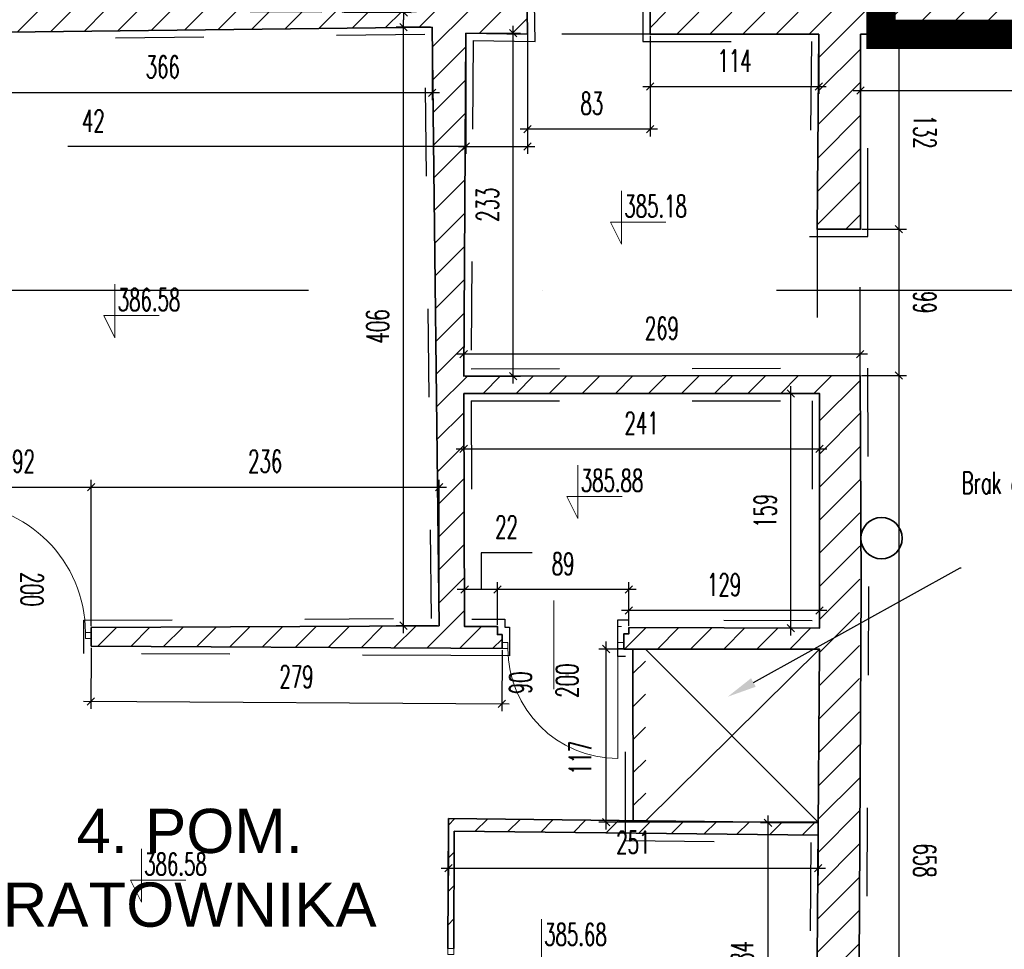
# Model space of a CAD drawing. Header units: millimetres. Extents: x 19887 to 192597, y -14203 to 39042.
# Tile 253 of 256: x 81671 to 82339, y -8458 to -7827. Entities that reach past the tile are written whole.
import ezdxf
from ezdxf import colors
from ezdxf.entities.mleader import LeaderData, LeaderLine
from ezdxf.math import Vec2, Vec3

# ---------------------------------------------------------------- set-up
doc = ezdxf.new("R2010")
doc.units = ezdxf.units.MM
for name, pattern in [('ACAD_ISO03W100', [30, 12, -18]), ('DASHED2', [9.525, 6.35, -3.175]), ('KRESKAKROPKA', [25.4, 12.7, -6.35, 0, -6.35])]:
    doc.linetypes.add(name, pattern=pattern)
doc.layers.get('Defpoints').update_dxf_attribs({"color": 4})
for name, color, linetype in [('A_DBA-RAMKI', 6, 'Continuous'), ('Basen_rzut_poziom_1_widok', 252, 'Continuous'), ('Opis', 252, 'Continuous'), ('Osie przekroj', 252, 'Continuous'), ('Sufit podwieszany', 252, 'Continuous'), ('Wymiarowanie', 3, 'Continuous'), ('Wypełnienie', 252, 'Continuous')]:
    doc.layers.add(name, color=color, linetype=linetype)
for name, color, linetype, lineweight in [('Basen_rzut_poziom_1_obrys', 252, 'Continuous', 35), ('Drzwi', 2, 'Continuous', 5), ('koty wysokościowe', 252, 'Continuous', 0), ('Schody', 252, 'Continuous', 5)]:
    doc.layers.add(name, color=color, linetype=linetype, lineweight=lineweight)
doc.styles.add('ARIAL', font='arial.ttf')
doc.styles.add('ROMANS', font='romans.shx', dxfattribs={"width": 0.6})
doc.styles.get("Standard").update_dxf_attribs({"font": 'arial.ttf'})
doc.dimstyles.new('000001FB70622F18', dxfattribs={"dimtxt": 20, "dimasz": 5, "dimexe": 5, "dimexo": 1, "dimgap": 20, "dimtad": 1, "dimtoh": 1, "dimdec": 0, "dimtxsty": 'Standard', "dimblk": 'OBLIQUE', "dimcen": 0, "dimdle": 5, "dimclrd": 252, "dimclre": 252, "dimclrt": 252, "dimadec": 0, "dimazin": 0, "dimtfac": 1, "dimtdec": 0, "dimtmove": 0, "dimatfit": 3, "dimldrblk": 'OBLIQUE', "dimfxl": 150, "dimfxlon": 1, "dimlwd": 25, "dimlwe": 25, "dimarcsym": 1})
pattern_1 = [(45, (3252.028, -2175.285), (-11.22532, 11.22532), [])]

# ---------------------------------------------------------------- blocks, each defined once
blk = doc.blocks.new('_Oblique')
at = {"color": 0, "linetype": 'ByBlock', "lineweight": -2}
blk.add_line((-0.5, -0.5), (0.5, 0.5), dxfattribs=at)
blk = doc.blocks.new('*D633')
at = {"layer": 'Defpoints', "color": 0}
for p in [(3756.04, -3077.15), (4422.19, -3077.15), (4422.19, -3115.23)]:
    blk.add_point(p, dxfattribs=at)
at = {"layer": 'Wymiarowanie', "color": 252, "linetype": 'Continuous', "lineweight": 25}
for p, q in [((3756.04, -3078.15), (3756.04, -3120.23)), ((4422.19, -3078.15), (4422.19, -3120.23)), ((3751.04, -3115.23), (4427.19, -3115.23))]:
    blk.add_line(p, q, dxfattribs=at)
at = {"layer": 'Wymiarowanie', "color": 252, "linetype": 'ByBlock', "lineweight": 25, "xscale": 5, "yscale": 5, "zscale": 5, "rotation": 180}
blk.add_blockref('_Oblique', (3756.04, -3115.23), dxfattribs=at)
at = {"layer": 'Wymiarowanie', "color": 252, "linetype": 'ByBlock', "lineweight": 25, "xscale": 5, "yscale": 5, "zscale": 5}
blk.add_blockref('_Oblique', (4422.19, -3115.23), dxfattribs=at)
at = {"layer": 'Wymiarowanie', "color": 252, "insert": (4089.12, -3097.73), "char_height": 15, "attachment_point": 5, "style": 'ROMANS'}
blk.add_mtext('666', dxfattribs=at)
blk = doc.blocks.new('*D602')
at = {"layer": 'Defpoints', "color": 0}
for p in [(3488.31, -3076.48), (3530.1, -3075.75), (3530.1, -3153.41)]:
    blk.add_point(p, dxfattribs=at)
at = {"layer": 'Wymiarowanie', "color": 252, "linetype": 'Continuous', "lineweight": 25}
for p, q in [((3488.31, -3077.48), (3488.31, -3158.41)), ((3530.1, -3076.75), (3530.1, -3158.41)), ((3488.31, -3153.41), (3218.21, -3153.41)), ((3483.31, -3153.41), (3535.1, -3153.41))]:
    blk.add_line(p, q, dxfattribs=at)
at = {"layer": 'Wymiarowanie', "color": 252, "linetype": 'ByBlock', "lineweight": 25, "xscale": 5, "yscale": 5, "zscale": 5, "rotation": 180}
blk.add_blockref('_Oblique', (3488.31, -3153.41), dxfattribs=at)
at = {"layer": 'Wymiarowanie', "color": 252, "linetype": 'ByBlock', "lineweight": 25, "xscale": 5, "yscale": 5, "zscale": 5}
blk.add_blockref('_Oblique', (3530.1, -3153.41), dxfattribs=at)
at = {"layer": 'Wymiarowanie', "color": 252, "insert": (3235.5, -3135.91), "char_height": 15, "attachment_point": 5, "style": 'ROMANS'}
blk.add_mtext('42', dxfattribs=at)
blk = doc.blocks.new('*D626')
at = {"layer": 'Defpoints', "color": 0}
for p in [(3613.33, -3077.15), (3727.79, -3077.15), (3727.79, -3112.64)]:
    blk.add_point(p, dxfattribs=at)
at = {"layer": 'Wymiarowanie', "color": 252, "linetype": 'Continuous', "lineweight": 25}
for p, q in [((3613.33, -3078.15), (3613.33, -3117.64)), ((3727.79, -3078.15), (3727.79, -3117.64)), ((3608.33, -3112.64), (3732.79, -3112.64))]:
    blk.add_line(p, q, dxfattribs=at)
at = {"layer": 'Wymiarowanie', "color": 252, "linetype": 'ByBlock', "lineweight": 25, "xscale": 5, "yscale": 5, "zscale": 5, "rotation": 180}
blk.add_blockref('_Oblique', (3613.33, -3112.64), dxfattribs=at)
at = {"layer": 'Wymiarowanie', "color": 252, "linetype": 'ByBlock', "lineweight": 25, "xscale": 5, "yscale": 5, "zscale": 5}
blk.add_blockref('_Oblique', (3727.79, -3112.64), dxfattribs=at)
at = {"layer": 'Wymiarowanie', "color": 252, "insert": (3670.56, -3095.14), "char_height": 15, "attachment_point": 5, "style": 'ROMANS'}
blk.add_mtext('114', dxfattribs=at)
blk = doc.blocks.new('*D613')
at = {"layer": 'Defpoints', "color": 0}
for p in [(3530.1, -3075.75), (3613.33, -3077.15), (3530.1, -3141.54)]:
    blk.add_point(p, dxfattribs=at)
at = {"layer": 'Wymiarowanie', "color": 252, "linetype": 'Continuous', "lineweight": 25}
for p, q in [((3530.1, -3076.75), (3530.1, -3146.54)), ((3613.33, -3078.15), (3613.33, -3146.54)), ((3618.33, -3141.54), (3525.1, -3141.54))]:
    blk.add_line(p, q, dxfattribs=at)
at = {"layer": 'Wymiarowanie', "color": 252, "linetype": 'ByBlock', "lineweight": 25, "xscale": 5, "yscale": 5, "zscale": 5, "rotation": 180}
blk.add_blockref('_Oblique', (3530.1, -3141.54), dxfattribs=at)
at = {"layer": 'Wymiarowanie', "color": 252, "linetype": 'ByBlock', "lineweight": 25, "xscale": 5, "yscale": 5, "zscale": 5}
blk.add_blockref('_Oblique', (3613.33, -3141.54), dxfattribs=at)
at = {"layer": 'Wymiarowanie', "color": 252, "insert": (3573.74, -3124.04), "char_height": 15, "attachment_point": 5, "style": 'ROMANS'}
blk.add_mtext('83', dxfattribs=at)
blk = doc.blocks.new('*D628')
at = {"layer": 'Defpoints', "color": 0}
for p in [(3465.46, -3072.29), (3099.77, -3076.57), (3099.77, -3116.85)]:
    blk.add_point(p, dxfattribs=at)
at = {"layer": 'Wymiarowanie', "color": 252, "linetype": 'Continuous', "lineweight": 25}
for p, q in [((3099.77, -3077.57), (3099.77, -3121.85)), ((3465.46, -3073.29), (3465.46, -3121.85)), ((3470.46, -3116.85), (3094.77, -3116.85))]:
    blk.add_line(p, q, dxfattribs=at)
at = {"layer": 'Wymiarowanie', "color": 252, "linetype": 'ByBlock', "lineweight": 25, "xscale": 5, "yscale": 5, "zscale": 5, "rotation": 180}
blk.add_blockref('_Oblique', (3099.77, -3116.85), dxfattribs=at)
at = {"layer": 'Wymiarowanie', "color": 252, "linetype": 'ByBlock', "lineweight": 25, "xscale": 5, "yscale": 5, "zscale": 5}
blk.add_blockref('_Oblique', (3465.46, -3116.85), dxfattribs=at)
at = {"layer": 'Wymiarowanie', "color": 252, "insert": (3282.62, -3099.35), "char_height": 15, "attachment_point": 5, "style": 'ROMANS'}
blk.add_mtext('366', dxfattribs=at)
blk = doc.blocks.new('*D812')
at = {"layer": 'Defpoints', "color": 0}
for p in [(3756.04, -3077.15), (3756.04, -3209.47), (3782.17, -3209.47)]:
    blk.add_point(p, dxfattribs=at)
at = {"layer": 'Wymiarowanie', "color": 252, "linetype": 'Continuous', "lineweight": 25}
for p, q in [((3782.17, -3072.15), (3782.17, -3214.47)), ((3757.04, -3077.15), (3787.17, -3077.15)), ((3757.04, -3209.47), (3787.17, -3209.47))]:
    blk.add_line(p, q, dxfattribs=at)
at = {"layer": 'Wymiarowanie', "color": 252, "linetype": 'ByBlock', "lineweight": 25, "xscale": 5, "yscale": 5, "zscale": 5}
for p, rotation in [((3782.17, -3077.15), 90), ((3782.17, -3209.47), 270)]:
    blk.add_blockref('_Oblique', p, dxfattribs=dict(at, rotation=rotation))
at = {"layer": 'Wymiarowanie', "color": 252, "insert": (3799.67, -3143.31), "char_height": 15, "attachment_point": 5, "rotation": 270, "style": 'ROMANS'}
blk.add_mtext('132', dxfattribs=at)
blk = doc.blocks.new('*D813')
at = {"layer": 'Defpoints', "color": 0}
for p in [(3756.04, -3209.47), (3755.74, -3308.78), (3782.17, -3308.78)]:
    blk.add_point(p, dxfattribs=at)
at = {"layer": 'Wymiarowanie', "color": 252, "linetype": 'Continuous', "lineweight": 25}
for p, q in [((3782.17, -3204.47), (3782.17, -3313.78)), ((3757.04, -3209.47), (3787.17, -3209.47)), ((3756.74, -3308.78), (3787.17, -3308.78))]:
    blk.add_line(p, q, dxfattribs=at)
at = {"layer": 'Wymiarowanie', "color": 252, "linetype": 'ByBlock', "lineweight": 25, "xscale": 5, "yscale": 5, "zscale": 5}
for p, rotation in [((3782.17, -3209.47), 90), ((3782.17, -3308.78), 270)]:
    blk.add_blockref('_Oblique', p, dxfattribs=dict(at, rotation=rotation))
at = {"layer": 'Wymiarowanie', "color": 252, "insert": (3799.67, -3259.12), "char_height": 15, "attachment_point": 5, "rotation": 270, "style": 'ROMANS'}
blk.add_mtext('99', dxfattribs=at)
blk = doc.blocks.new('*D810')
at = {"layer": 'Defpoints', "color": 0}
for p in [(3755.74, -3308.78), (3753.7, -3966.93), (3782.17, -3966.93)]:
    blk.add_point(p, dxfattribs=at)
at = {"layer": 'Wymiarowanie', "color": 252, "linetype": 'Continuous', "lineweight": 25}
for p, q in [((3782.17, -3303.78), (3782.17, -3971.93)), ((3756.74, -3308.78), (3787.17, -3308.78)), ((3754.7, -3966.93), (3787.17, -3966.93))]:
    blk.add_line(p, q, dxfattribs=at)
at = {"layer": 'Wymiarowanie', "color": 252, "linetype": 'ByBlock', "lineweight": 25, "xscale": 5, "yscale": 5, "zscale": 5}
for p, rotation in [((3782.17, -3308.78), 90.00000000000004), ((3782.17, -3966.93), 270.0000000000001)]:
    blk.add_blockref('_Oblique', p, dxfattribs=dict(at, rotation=rotation))
at = {"layer": 'Wymiarowanie', "color": 252, "insert": (3799.67, -3637.85), "char_height": 15, "attachment_point": 5, "rotation": 270, "style": 'ROMANS'}
blk.add_mtext('658', dxfattribs=at)
blk = doc.blocks.new('*D825')
at = {"layer": 'Defpoints', "color": 0}
for p in [(3486.81, -3320.9), (3728.23, -3320.9), (3728.23, -3358.56)]:
    blk.add_point(p, dxfattribs=at)
at = {"layer": 'Wymiarowanie', "color": 252, "linetype": 'Continuous', "lineweight": 25}
for p, q in [((3486.81, -3321.9), (3486.81, -3363.56)), ((3728.23, -3321.9), (3728.23, -3363.56)), ((3481.81, -3358.56), (3733.23, -3358.56))]:
    blk.add_line(p, q, dxfattribs=at)
at = {"layer": 'Wymiarowanie', "color": 252, "linetype": 'ByBlock', "lineweight": 25, "xscale": 5, "yscale": 5, "zscale": 5, "rotation": 180}
blk.add_blockref('_Oblique', (3486.81, -3358.56), dxfattribs=at)
at = {"layer": 'Wymiarowanie', "color": 252, "linetype": 'ByBlock', "lineweight": 25, "xscale": 5, "yscale": 5, "zscale": 5}
blk.add_blockref('_Oblique', (3728.23, -3358.56), dxfattribs=at)
at = {"layer": 'Wymiarowanie', "color": 252, "insert": (3607.52, -3341.06), "char_height": 15, "attachment_point": 5, "style": 'ROMANS'}
blk.add_mtext('241', dxfattribs=at)
blk = doc.blocks.new('*D828')
at = {"layer": 'Defpoints', "color": 0}
for p in [(3708.82, -3320.9), (3728.23, -3320.9), (3728.23, -3480.27)]:
    blk.add_point(p, dxfattribs=at)
at = {"layer": 'Wymiarowanie', "color": 252, "linetype": 'Continuous', "lineweight": 25}
for p, q in [((3708.82, -3485.27), (3708.82, -3315.9)), ((3727.23, -3320.9), (3703.82, -3320.9)), ((3727.23, -3480.27), (3703.82, -3480.27))]:
    blk.add_line(p, q, dxfattribs=at)
at = {"layer": 'Wymiarowanie', "color": 252, "linetype": 'ByBlock', "lineweight": 25, "xscale": 5, "yscale": 5, "zscale": 5}
for p, rotation in [((3708.82, -3320.9), 90), ((3708.82, -3480.27), 270)]:
    blk.add_blockref('_Oblique', p, dxfattribs=dict(at, rotation=rotation))
at = {"layer": 'Wymiarowanie', "color": 252, "insert": (3691.32, -3400.59), "char_height": 15, "attachment_point": 5, "rotation": 90, "style": 'ROMANS'}
blk.add_mtext('159', dxfattribs=at)
blk = doc.blocks.new('*D801')
at = {"layer": 'Defpoints', "color": 0}
for p in [(3598.83, -3468.18), (3598.83, -3479.64), (3728.23, -3480.27)]:
    blk.add_point(p, dxfattribs=at)
at = {"layer": 'Wymiarowanie', "color": 252, "linetype": 'Continuous', "lineweight": 25}
for p, q in [((3598.83, -3478.64), (3598.83, -3463.18)), ((3728.23, -3479.27), (3728.23, -3463.18)), ((3733.23, -3468.18), (3593.83, -3468.18))]:
    blk.add_line(p, q, dxfattribs=at)
at = {"layer": 'Wymiarowanie', "color": 252, "linetype": 'ByBlock', "lineweight": 25, "xscale": 5, "yscale": 5, "zscale": 5, "rotation": 180}
blk.add_blockref('_Oblique', (3598.83, -3468.18), dxfattribs=at)
at = {"layer": 'Wymiarowanie', "color": 252, "linetype": 'ByBlock', "lineweight": 25, "xscale": 5, "yscale": 5, "zscale": 5}
blk.add_blockref('_Oblique', (3728.23, -3468.18), dxfattribs=at)
at = {"layer": 'Wymiarowanie', "color": 252, "insert": (3663.53, -3450.68), "char_height": 15, "attachment_point": 5, "style": 'ROMANS'}
blk.add_mtext('129', dxfattribs=at)
blk = doc.blocks.new('*D802')
at = {"layer": 'Defpoints', "color": 0}
for p in [(3509.73, -3454), (3509.73, -3479.01), (3598.83, -3479.64)]:
    blk.add_point(p, dxfattribs=at)
at = {"layer": 'Wymiarowanie', "color": 252, "linetype": 'Continuous', "lineweight": 25}
for p, q in [((3603.83, -3454), (3504.73, -3454)), ((3509.73, -3478.01), (3509.73, -3449)), ((3598.83, -3478.64), (3598.83, -3449))]:
    blk.add_line(p, q, dxfattribs=at)
at = {"layer": 'Wymiarowanie', "color": 252, "linetype": 'ByBlock', "lineweight": 25, "xscale": 5, "yscale": 5, "zscale": 5, "rotation": 180}
blk.add_blockref('_Oblique', (3509.73, -3454), dxfattribs=at)
at = {"layer": 'Wymiarowanie', "color": 252, "linetype": 'ByBlock', "lineweight": 25, "xscale": 5, "yscale": 5, "zscale": 5}
blk.add_blockref('_Oblique', (3598.83, -3454), dxfattribs=at)
at = {"layer": 'Wymiarowanie', "color": 252, "insert": (3554.28, -3436.5), "char_height": 15, "attachment_point": 5, "style": 'ROMANS'}
blk.add_mtext('89', dxfattribs=at)
blk = doc.blocks.new('*D829')
at = {"layer": 'Defpoints', "color": 0}
for p in [(3487.47, -3454), (3487.47, -3479.08), (3509.73, -3479.01)]:
    blk.add_point(p, dxfattribs=at)
at = {"layer": 'Wymiarowanie', "color": 252, "linetype": 'Continuous', "lineweight": 25}
for p, q in [((3533.17, -3429), (3498.6, -3429)), ((3498.6, -3429), (3498.6, -3454)), ((3514.73, -3454), (3482.47, -3454)), ((3487.47, -3478.08), (3487.47, -3449)), ((3509.73, -3478.01), (3509.73, -3449))]:
    blk.add_line(p, q, dxfattribs=at)
at = {"layer": 'Wymiarowanie', "color": 252, "linetype": 'ByBlock', "lineweight": 25, "xscale": 5, "yscale": 5, "zscale": 5, "rotation": 180}
blk.add_blockref('_Oblique', (3487.47, -3454), dxfattribs=at)
at = {"layer": 'Wymiarowanie', "color": 252, "linetype": 'ByBlock', "lineweight": 25, "xscale": 5, "yscale": 5, "zscale": 5}
blk.add_blockref('_Oblique', (3509.73, -3454), dxfattribs=at)
at = {"layer": 'Wymiarowanie', "color": 252, "insert": (3515.89, -3411.5), "char_height": 15, "attachment_point": 5, "style": 'ROMANS'}
blk.add_mtext('22', dxfattribs=at)
blk = doc.blocks.new('*D649')
at = {"layer": 'Defpoints', "color": 0}
for p in [(3486.81, -3294.19), (3486.81, -3309.09), (3755.74, -3308.78)]:
    blk.add_point(p, dxfattribs=at)
at = {"layer": 'Wymiarowanie', "color": 252, "linetype": 'Continuous', "lineweight": 25}
for p, q in [((3486.81, -3308.09), (3486.81, -3289.19)), ((3755.74, -3307.78), (3755.74, -3289.19)), ((3760.74, -3294.19), (3481.81, -3294.19))]:
    blk.add_line(p, q, dxfattribs=at)
at = {"layer": 'Wymiarowanie', "color": 252, "linetype": 'ByBlock', "lineweight": 25, "xscale": 5, "yscale": 5, "zscale": 5, "rotation": 180}
blk.add_blockref('_Oblique', (3486.81, -3294.19), dxfattribs=at)
at = {"layer": 'Wymiarowanie', "color": 252, "linetype": 'ByBlock', "lineweight": 25, "xscale": 5, "yscale": 5, "zscale": 5}
blk.add_blockref('_Oblique', (3755.74, -3294.19), dxfattribs=at)
at = {"layer": 'Wymiarowanie', "color": 252, "insert": (3621.28, -3276.69), "char_height": 15, "attachment_point": 5, "style": 'ROMANS'}
blk.add_mtext('269', dxfattribs=at)
blk = doc.blocks.new('*D650')
at = {"layer": 'Defpoints', "color": 0}
for p in [(3488.31, -3076.48), (3520.4, -3076.48), (3486.81, -3309.09)]:
    blk.add_point(p, dxfattribs=at)
at = {"layer": 'Wymiarowanie', "color": 252, "linetype": 'Continuous', "lineweight": 25}
for p, q in [((3520.4, -3314.09), (3520.4, -3071.48)), ((3489.31, -3076.48), (3525.4, -3076.48)), ((3487.81, -3309.09), (3525.4, -3309.09))]:
    blk.add_line(p, q, dxfattribs=at)
at = {"layer": 'Wymiarowanie', "color": 252, "linetype": 'ByBlock', "lineweight": 25, "xscale": 5, "yscale": 5, "zscale": 5}
for p, rotation in [((3520.4, -3076.48), 90), ((3520.4, -3309.09), 270)]:
    blk.add_blockref('_Oblique', p, dxfattribs=dict(at, rotation=rotation))
at = {"layer": 'Wymiarowanie', "color": 252, "insert": (3502.9, -3192.79), "char_height": 15, "attachment_point": 5, "rotation": 90, "style": 'ROMANS'}
blk.add_mtext('233', dxfattribs=at)
blk = doc.blocks.new('*D653')
at = {"layer": 'Defpoints', "color": 0}
for p in [(3234.09, -3384.45), (3234.09, -3479.83), (3142.22, -3483.22)]:
    blk.add_point(p, dxfattribs=at)
at = {"layer": 'Wymiarowanie', "color": 252, "linetype": 'Continuous', "lineweight": 25}
for p, q in [((3142.22, -3482.22), (3142.22, -3379.45)), ((3234.09, -3478.83), (3234.09, -3379.45)), ((3137.22, -3384.45), (3239.09, -3384.45))]:
    blk.add_line(p, q, dxfattribs=at)
at = {"layer": 'Wymiarowanie', "color": 252, "linetype": 'ByBlock', "lineweight": 25, "xscale": 5, "yscale": 5, "zscale": 5, "rotation": 180}
blk.add_blockref('_Oblique', (3142.22, -3384.45), dxfattribs=at)
at = {"layer": 'Wymiarowanie', "color": 252, "linetype": 'ByBlock', "lineweight": 25, "xscale": 5, "yscale": 5, "zscale": 5}
blk.add_blockref('_Oblique', (3234.09, -3384.45), dxfattribs=at)
at = {"layer": 'Wymiarowanie', "color": 252, "insert": (3188.16, -3366.95), "char_height": 15, "attachment_point": 5, "style": 'ROMANS'}
blk.add_mtext('92', dxfattribs=at)
blk = doc.blocks.new('*D654')
at = {"layer": 'Defpoints', "color": 0}
for p in [(3470.12, -3384.45), (3234.09, -3479.83), (3470.12, -3478.5)]:
    blk.add_point(p, dxfattribs=at)
at = {"layer": 'Wymiarowanie', "color": 252, "linetype": 'Continuous', "lineweight": 25}
for p, q in [((3234.09, -3478.83), (3234.09, -3379.45)), ((3470.12, -3477.5), (3470.12, -3379.45)), ((3229.09, -3384.45), (3475.12, -3384.45))]:
    blk.add_line(p, q, dxfattribs=at)
at = {"layer": 'Wymiarowanie', "color": 252, "linetype": 'ByBlock', "lineweight": 25, "xscale": 5, "yscale": 5, "zscale": 5, "rotation": 180}
blk.add_blockref('_Oblique', (3234.09, -3384.45), dxfattribs=at)
at = {"layer": 'Wymiarowanie', "color": 252, "linetype": 'ByBlock', "lineweight": 25, "xscale": 5, "yscale": 5, "zscale": 5}
blk.add_blockref('_Oblique', (3470.12, -3384.45), dxfattribs=at)
at = {"layer": 'Wymiarowanie', "color": 252, "insert": (3352.1, -3366.95), "char_height": 15, "attachment_point": 5, "style": 'ROMANS'}
blk.add_mtext('236', dxfattribs=at)
blk = doc.blocks.new('*D647')
at = {"layer": 'Defpoints', "color": 0}
for p in [(3445.95, -3072.29), (3465.37, -3072.29), (3470.12, -3478.5)]:
    blk.add_point(p, dxfattribs=at)
at = {"layer": 'Wymiarowanie', "color": 252, "linetype": 'Continuous', "lineweight": 25}
for p, q in [((3464.37, -3072.29), (3440.95, -3072.29)), ((3445.95, -3483.5), (3445.95, -3067.29)), ((3469.12, -3478.5), (3440.95, -3478.5))]:
    blk.add_line(p, q, dxfattribs=at)
at = {"layer": 'Wymiarowanie', "color": 252, "linetype": 'ByBlock', "lineweight": 25, "xscale": 5, "yscale": 5, "zscale": 5}
for p, rotation in [((3445.95, -3072.29), 90), ((3445.95, -3478.5), 270)]:
    blk.add_blockref('_Oblique', p, dxfattribs=dict(at, rotation=rotation))
at = {"layer": 'Wymiarowanie', "color": 252, "insert": (3428.45, -3275.39), "char_height": 15, "attachment_point": 5, "rotation": 90, "style": 'ROMANS'}
blk.add_mtext('406', dxfattribs=at)
blk = doc.blocks.new('*D666')
at = {"layer": 'Defpoints', "color": 0}
for p in [(3406.92, -2818.27), (3404.67, -3062.06), (3446.11, -3062.44)]:
    blk.add_point(p, dxfattribs=at)
at = {"layer": 'Wymiarowanie', "color": 252, "linetype": 'Continuous', "lineweight": 25}
for p, q in [((3407.92, -2818.28), (3453.35, -2818.7)), ((3448.4, -2813.66), (3446.06, -3067.44)), ((3405.67, -3062.07), (3451.11, -3062.48))]:
    blk.add_line(p, q, dxfattribs=at)
at = {"layer": 'Wymiarowanie', "color": 252, "linetype": 'ByBlock', "lineweight": 25, "xscale": 5, "yscale": 5, "zscale": 5}
for p, rotation in [((3448.35, -2818.66), 89.47183564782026), ((3446.11, -3062.44), 269.4718356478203)]:
    blk.add_blockref('_Oblique', p, dxfattribs=dict(at, rotation=rotation))
at = {"layer": 'Wymiarowanie', "color": 252, "insert": (3429.73, -2940.39), "char_height": 15, "attachment_point": 5, "rotation": 89.47184, "style": 'ROMANS'}
blk.add_mtext('244', dxfattribs=at)
blk = doc.blocks.new('*D669')
at = {"layer": 'Defpoints', "color": 0}
for p in [(3234.09, -3492.44), (3512.85, -3494.02), (3512.63, -3531.43)]:
    blk.add_point(p, dxfattribs=at)
at = {"layer": 'Wymiarowanie', "color": 252, "linetype": 'Continuous', "lineweight": 25}
for p, q in [((3234.08, -3493.44), (3233.85, -3534.85)), ((3512.84, -3495.02), (3512.6, -3536.43)), ((3228.88, -3529.82), (3517.63, -3531.46))]:
    blk.add_line(p, q, dxfattribs=at)
at = {"layer": 'Wymiarowanie', "color": 252, "linetype": 'ByBlock', "lineweight": 25, "xscale": 5, "yscale": 5, "zscale": 5}
for p, rotation in [((3233.88, -3529.85), 179.674526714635), ((3512.63, -3531.43), 359.674526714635)]:
    blk.add_blockref('_Oblique', p, dxfattribs=dict(at, rotation=rotation))
at = {"layer": 'Wymiarowanie', "color": 252, "insert": (3373.35, -3513.14), "char_height": 15, "attachment_point": 5, "rotation": 359.67453, "style": 'ROMANS'}
blk.add_mtext('279', dxfattribs=at)
blk = doc.blocks.new('*D998')
at = {"layer": 'Defpoints', "color": 0}
for p in [(3476.46, -3609.38), (3727.38, -3612.32), (3727.38, -3643.04)]:
    blk.add_point(p, dxfattribs=at)
at = {"layer": 'Wymiarowanie', "color": 252, "linetype": 'Continuous', "lineweight": 25}
for p, q in [((3476.46, -3610.38), (3476.46, -3648.04)), ((3727.38, -3613.32), (3727.38, -3648.04)), ((3471.46, -3643.04), (3732.38, -3643.04))]:
    blk.add_line(p, q, dxfattribs=at)
at = {"layer": 'Wymiarowanie', "color": 252, "linetype": 'ByBlock', "lineweight": 25, "xscale": 5, "yscale": 5, "zscale": 5, "rotation": 180}
blk.add_blockref('_Oblique', (3476.46, -3643.04), dxfattribs=at)
at = {"layer": 'Wymiarowanie', "color": 252, "linetype": 'ByBlock', "lineweight": 25, "xscale": 5, "yscale": 5, "zscale": 5}
blk.add_blockref('_Oblique', (3727.38, -3643.04), dxfattribs=at)
at = {"layer": 'Wymiarowanie', "color": 252, "insert": (3601.92, -3625.54), "char_height": 15, "attachment_point": 5, "style": 'ROMANS'}
blk.add_mtext('251', dxfattribs=at)
blk = doc.blocks.new('*D1000')
at = {"layer": 'Defpoints', "color": 0}
for p in [(3727.38, -3612.32), (3693.29, -3795.82), (3727.21, -3795.82)]:
    blk.add_point(p, dxfattribs=at)
at = {"layer": 'Wymiarowanie', "color": 252, "linetype": 'Continuous', "lineweight": 25}
for p, q in [((3693.29, -3607.32), (3693.29, -3800.82)), ((3726.38, -3612.32), (3688.29, -3612.32)), ((3726.21, -3795.82), (3688.29, -3795.82))]:
    blk.add_line(p, q, dxfattribs=at)
at = {"layer": 'Wymiarowanie', "color": 252, "linetype": 'ByBlock', "lineweight": 25, "xscale": 5, "yscale": 5, "zscale": 5}
for p, rotation in [((3693.29, -3612.32), 90), ((3693.29, -3795.82), 270)]:
    blk.add_blockref('_Oblique', p, dxfattribs=dict(at, rotation=rotation))
at = {"layer": 'Wymiarowanie', "color": 252, "insert": (3675.79, -3704.07), "char_height": 15, "attachment_point": 5, "rotation": 90, "style": 'ROMANS'}
blk.add_mtext('184', dxfattribs=at)
blk = doc.blocks.new('*D999')
at = {"layer": 'Defpoints', "color": 0}
for p in [(3583.42, -3494.33), (3728.23, -3494.33), (3727.38, -3611.83)]:
    blk.add_point(p, dxfattribs=at)
at = {"layer": 'Wymiarowanie', "color": 252, "linetype": 'Continuous', "lineweight": 25}
for p, q in [((3583.42, -3616.83), (3583.42, -3489.33)), ((3727.23, -3494.33), (3578.42, -3494.33)), ((3726.38, -3611.83), (3578.42, -3611.83))]:
    blk.add_line(p, q, dxfattribs=at)
at = {"layer": 'Wymiarowanie', "color": 252, "linetype": 'ByBlock', "lineweight": 25, "xscale": 5, "yscale": 5, "zscale": 5}
for p, rotation in [((3583.42, -3494.33), 90), ((3583.42, -3611.83), 270)]:
    blk.add_blockref('_Oblique', p, dxfattribs=dict(at, rotation=rotation))
at = {"layer": 'Wymiarowanie', "color": 252, "insert": (3565.92, -3568.17), "char_height": 15, "attachment_point": 5, "rotation": 90, "style": 'ROMANS'}
blk.add_mtext('117', dxfattribs=at)
blk = doc.blocks.new('G$CF5E15B28')
at = {"layer": 'Wypełnienie'}
h = blk.add_hatch(dxfattribs=at)
h.set_pattern_fill('ANSI31', color=253, scale=5, angle=90)
h.set_pattern_definition(pattern_1)
h.paths.add_polyline_path([(3756.04, -3077.15), (4422.19, -3077.15), (4422.19, -3224.61), (4439.06, -3224.61), (4438.48, -3063.71), (3739.86, -3060.82), (3739.47, -2516.77), (3385.09, -2193.98), (3359.13, -2222.48), (3553.05, -2396.97), (3467.33, -2490.78), (3467.33, -2520.21), (3483.73, -2520.21), (3483.73, -2497.42), (3563.08, -2407.02), (3729.42, -2553.99), (3727.03, -3062.26), (3613.33, -3062.26), (3613.33, -3077.15), (3727.79, -3077.15), (3726.59, -3209.47), (3756.04, -3209.47)])
h = blk.add_hatch(dxfattribs=at)
h.set_pattern_fill('ANSI31', color=253, scale=5, angle=90)
h.set_pattern_definition(pattern_1)
h.paths.add_polyline_path([(3578.23, -4396.67), (3543.23, -4397.09), (3539.56, -4291.27), (3541.88, -4206.88), (3527.42, -4206.75), (3528.25, -4396.96), (3232.09, -4395.8), (3232.32, -4313.58), (3217.85, -4313.55), (3217.52, -4395.93), (3211.15, -4395.93), (3211.15, -4415.44), (3207.56, -4415.44), (3207.56, -4424.63), (3581.09, -4425.12), (3581.09, -4415.71), (3578.23, -4415.71)])
h.paths.add_polyline_path([(3755.74, -3308.78), (3486.81, -3309.09), (3488.31, -3076.48), (3530.12, -3077.03), (3529.84, -3061.07), (3404.67, -3062.06), (3406.92, -2818.27), (3390.85, -2818.27), (3390.51, -3061.83), (3098.96, -3060.48), (3100.57, -2981.54), (3087.74, -2981.54), (3087.74, -2976.28), (3080.96, -2976.28), (3082.84, -3546.23), (3092.74, -3546.23), (3092.73, -3546.27), (3099.02, -3546.27), (3099.03, -3494.67), (3138.22, -3494.67), (3138.22, -3483.22), (3134.86, -3483.22), (3134.86, -3480.28), (3095.73, -3481.41), (3099.77, -3076.57), (3465.46, -3072.29), (3470.12, -3478.5), (3234.09, -3479.83), (3234.09, -3492.44), (3512.85, -3494.02), (3512.85, -3484.53), (3509.73, -3484.53), (3509.73, -3479.01), (3487.47, -3479.08), (3486.81, -3320.9), (3728.23, -3320.9), (3728.23, -3480.27), (3598.83, -3479.64), (3598.83, -3484.04), (3595.43, -3484.04), (3595.43, -3494.33), (3728.23, -3494.33), (3726.05, -3795.82), (3195.5, -3795.34), (3195.94, -3813.22), (3192.81, -3813.07), (3192.81, -3822.54), (3219.72, -3822.54), (3218.25, -4206.75), (3527.42, -4206.75), (3541.88, -4206.88), (3752.62, -4206.88), (3752.62, -4067.55), (3724.23, -4067.55), (3724.23, -4192.53), (3232.83, -4191.41), (3234.22, -3808.84), (3686.94, -3809.36), (3686.94, -3833.52), (3726.31, -3832.15), (3726.31, -3936.3), (3696.68, -3936.3), (3696.68, -3960.88), (3724.51, -3960.88), (3724.51, -3966.93), (3753.7, -3966.93), (3755.09, -3709.46)])
h = blk.add_hatch(dxfattribs=at)
h.set_pattern_fill('ANSI31', color=253, scale=5, angle=90)
h.set_pattern_definition(pattern_1)
h.paths.add_polyline_path([(3610.15, -3494.33), (3601.66, -3494.33), (3601.92, -3610.85), (3610.41, -3610.95)])
h = blk.add_hatch(dxfattribs=at)
h.set_pattern_fill('ANSI31', color=253, scale=5, angle=90)
h.set_pattern_definition(pattern_1)
h.paths.add_polyline_path([(3596.69, -3610.79), (3476.46, -3609.38), (3476.13, -3697.6), (3480.13, -3697.6), (3480.45, -3617.83), (3596.69, -3619.19)])
h.paths.add_polyline_path([(3727.38, -3612.32), (3596.69, -3610.79), (3596.69, -3619.19), (3727.32, -3620.72)])
at = {"layer": 'Basen_rzut_poziom_1_obrys', "color": 253, "elevation": 0}
for points in [[(3488.31, -3076.48), (3530.12, -3077.03), (3529.84, -3061.07), (3404.67, -3062.06), (3406.92, -2818.27), (3390.85, -2818.27), (3390.51, -3061.83), (3098.96, -3060.48), (3100.57, -2981.54), (3087.74, -2981.54), (3087.74, -2976.28)], [(3613.33, -3061.79), (3613.33, -3077.15), (3727.79, -3077.15), (3726.59, -3209.47), (3756.04, -3209.47), (3756.04, -3077.15)], [(3465.46, -3072.29), (3099.77, -3076.57), (3095.73, -3481.41)], [(3234.09, -3492.44), (3234.09, -3479.83), (3470.12, -3478.5), (3465.46, -3072.29)], [(3488.31, -3076.48), (3486.81, -3309.09), (3755.74, -3308.78), (3756.48, -3451.98)], [(3756.04, -3077.15), (4422.19, -3077.15)], [(3486.81, -3320.9), (3487.47, -3479.08), (3509.73, -3479.01), (3509.73, -3484.53), (3512.85, -3484.53), (3512.85, -3494.02), (3478.13, -3493.72), (3234.09, -3492.44)], [(3486.81, -3320.9), (3728.23, -3320.9), (3728.23, -3480.27), (3598.83, -3479.64)], [(3756.48, -3451.98), (3753.7, -3966.93), (3724.51, -3966.93), (3724.51, -3960.88), (3696.68, -3960.88)], [(3598.83, -3479.64), (3598.83, -3484.04), (3595.43, -3484.04), (3595.43, -3494.33), (3601.66, -3494.33), (3601.92, -3610.85)], [(3601.66, -3494.33), (3728.23, -3494.33), (3726.05, -3795.82), (3195.5, -3795.34), (3195.94, -3813.22), (3192.81, -3813.07), (3192.81, -3822.54)], [(3476.13, -3697.6), (3476.46, -3609.38)], [(3727.38, -3612.32), (3476.46, -3609.38)], [(3727.38, -3612.32), (3727.32, -3620.72), (3480.45, -3617.83)], [(3480.13, -3697.6), (3480.45, -3617.83)], [(3722.35, -3625.66), (3722.35, -3625.66)]]:
    blk.add_lwpolyline(points, dxfattribs=at)
at = {"layer": 'Basen_rzut_poziom_1_obrys', "color": 253}
blk.add_circle((3770.3, -3419.13, 0), 13.99, dxfattribs=at)
at = {"layer": 'Basen_rzut_poziom_1_widok', "color": 253, "linetype": 'ACAD_ISO03W100', "ltscale": 5, "elevation": 0}
for points in [[(3613.33, -3077.15), (3530.12, -3077.03)], [(3726.59, -3209.47), (3726.71, -3308.81)], [(3755.74, -3308.78), (3756.04, -3209.47)]]:
    blk.add_lwpolyline(points, dxfattribs=at)
at = {"layer": 'Drzwi', "color": 253, "elevation": 0}
for points in [[(3547.87, -3481.49), (3547.87, -3461.49)], [(3593.86, -3479.04), (3591.43, -3479.04)], [(3547.87, -3481.49), (3547.87, -3521.49)], [(3591.43, -3568.6), (3591.43, -3494.02)], [(3476.13, -3701.6), (3476.13, -3701.6), (3480.13, -3701.6), (3480.13, -3697.6), (3476.13, -3697.6), (3476.13, -3701.6)], [(3476.13, -3697.6), (3476.13, -3697.6)]]:
    blk.add_lwpolyline(points, dxfattribs=at)
for points in [[(3230.09, -3483.22), (3234.09, -3483.22), (3234.09, -3487.22), (3230.09, -3487.22)], [(3512.85, -3494.02), (3516.85, -3494.02), (3516.85, -3490.02), (3512.85, -3490.02)], [(3591.43, -3494.02), (3595.43, -3494.02), (3595.43, -3490.02), (3591.43, -3490.02)]]:
    blk.add_lwpolyline(points, close=True, dxfattribs=at)
at = {"layer": 'Drzwi', "color": 253}
for centre, radius, start, end in [((3142.22, -3483.22, 0), 87.87, 0, 90), ((3591.43, -3494.02, 0), 74.58, 180, 270)]:
    blk.add_arc(centre, radius, start, end, dxfattribs=at)
at = {"layer": 'koty wysokościowe', "color": 253, "elevation": 0}
for points in [[(3593.92, -3183.46), (3593.92, -3219.69)], [(3586.42, -3204.69), (3593.92, -3204.69)], [(3593.92, -3219.69), (3586.42, -3204.69)], [(3593.92, -3204.69), (3623.92, -3204.69)], [(3250.17, -3246.86), (3250.17, -3283.1)], [(3242.67, -3268.1), (3250.17, -3268.1)], [(3250.17, -3283.1), (3242.67, -3268.1)], [(3250.17, -3268.1), (3280.17, -3268.1)], [(3564.37, -3369.56), (3564.37, -3405.79)], [(3556.87, -3390.79), (3564.37, -3390.79)], [(3564.37, -3405.79), (3556.87, -3390.79)], [(3564.37, -3390.79), (3594.37, -3390.79)], [(3268.17, -3629.85), (3268.17, -3666.09)], [(3260.67, -3651.09), (3268.17, -3651.09)], [(3268.17, -3666.09), (3260.67, -3651.09)], [(3268.17, -3651.09), (3298.17, -3651.09)], [(3539.56, -3677.65), (3539.56, -3713.88)]]:
    blk.add_lwpolyline(points, dxfattribs=at)
at = {"layer": 'Opis', "color": 253, "elevation": 0}
for points in [[(3610.15, -3494.33), (3727.38, -3611.83)], [(3610.41, -3610.95), (3728.23, -3494.33)]]:
    blk.add_lwpolyline(points, dxfattribs=at)
at = {"layer": 'Osie przekroj', "color": 253, "linetype": 'KRESKAKROPKA', "ltscale": 25, "elevation": 0}
blk.add_lwpolyline([(-1381.69, -3250.83), (4673.83, -3250.83)], dxfattribs=at)
at = {"layer": 'Sufit podwieszany', "color": 253, "linetype": 'ACAD_ISO03W100', "ltscale": 5, "elevation": 0}
for points in [[(3493.28, -3081.48), (3535.21, -3082.1), (3534.75, -3056.03), (3409.72, -3057.02), (3411.96, -2813.27), (3385.86, -2813.27), (3385.52, -3056.81), (3104.95, -3055.51), (3105.61, -2976.54), (3092.74, -2976.54), (3092.74, -2976.28)], [(3608.33, -3056.77), (3608.33, -3082.15), (3722.75, -3082.15), (3721.55, -3214.47), (3761.04, -3214.47), (3761.04, -3082.15)], [(3460.51, -3077.29), (3104.72, -3081.51), (3100.78, -3476.26)], [(3229.09, -3497.41), (3229.09, -3474.86), (3465.06, -3473.52), (3460.51, -3077.29)], [(3493.28, -3081.48), (3491.84, -3304.09), (3760.72, -3303.77), (3761.48, -3451.96)], [(3761.04, -3082.15), (4417.23, -3082.15)], [(3491.83, -3325.9), (3492.45, -3474.07), (3514.73, -3473.99), (3514.73, -3479.53), (3517.85, -3479.53), (3517.85, -3499.06), (3478.09, -3498.72), (3229.09, -3497.41)], [(3491.83, -3325.9), (3723.23, -3325.9), (3723.23, -3475.25), (3598.85, -3474.64)], [(3761.48, -3452.01), (3758.67, -3971.93), (3719.51, -3971.93), (3719.51, -3965.88), (3691.68, -3965.88)], [(3596.69, -3499.33), (3591.43, -3499.33), (3591.43, -3474.64), (3598.85, -3474.64)], [(3596.69, -3624.19), (3596.69, -3499.33)], [(3722.35, -3625.66), (3721.09, -3790.89), (3470.61, -3790.59)], [(3596.69, -3624.19), (3722.35, -3625.66)]]:
    blk.add_lwpolyline(points, dxfattribs=at)
at = {"layer": 'Drzwi', "color": 253, "char_height": 15, "width": 190.2964, "style": 'ROMANS'}
for s, insert, attachment_point, rotation in [('90', (3517.88, -3524.98, 0), 1, 90), ('200', (3549.53, -3527.39, 0), 1, 90), ('200', (3186.37, -3442.26, 0), 7, 270)]:
    blk.add_mtext(s, dxfattribs=dict(at, insert=insert, attachment_point=attachment_point, rotation=rotation))
at = {"layer": 'koty wysokościowe', "color": 253, "char_height": 15, "width": 21553.2844, "attachment_point": 1, "style": 'ROMANS'}
for s, insert in [('385.18', (3595.81, -3186.37, 0)), ('386.58', (3252.06, -3249.77, 0)), ('385.88', (3566.26, -3372.46, 0)), ('386.58', (3270.06, -3632.76, 0)), ('385.68', (3541.45, -3680.55, 0))]:
    blk.add_mtext(s, dxfattribs=dict(at, insert=insert))
at = {"layer": 'Opis', "color": 253, "insert": (3824.63, -3374, 0), "char_height": 15, "width": 924.3073, "attachment_point": 1, "style": 'ROMANS'}
blk.add_mtext('Brak dostępu', dxfattribs=at)
at = {"layer": 'Wymiarowanie', "color": 253}
for p1, p2, distance, picture, middle in [((3406.92, -2818.27, 0), (3404.67, -3062.06, 0), 41.44, '*D666', (3429.73, -2940.39, 0)), ((3234.09, -3492.44, 0), (3512.85, -3494.02, 0), -37.41, '*D669', (3373.35, -3513.14, 0))]:
    dim = blk.add_aligned_dim(p1=p1, p2=p2, distance=distance, dimstyle='000001FB70622F18', override={"dimtxt": 15, "dimgap": 10, "dimtxsty": 'ROMANS'}, dxfattribs=at)
    dim.commit()
    dim.dimension.update_dxf_attribs({"geometry": picture, "text_midpoint": middle})
for base, p1, p2, angle, override, picture, middle in [((3099.77, -3116.85, 0), (3465.46, -3072.29, 0), (3099.77, -3076.57, 0), 0, {"dimtxt": 15, "dimgap": 10, "dimtxsty": 'ROMANS'}, '*D628', (3282.62, -3099.35, 0)), ((3445.95, -3072.29, 0), (3470.12, -3478.5, 0), (3465.37, -3072.29, 0), 90, {"dimtxt": 15, "dimgap": 10, "dimtxsty": 'ROMANS'}, '*D647', (3428.45, -3275.39, 0)), ((3520.4, -3076.48, 0), (3486.81, -3309.09, 0), (3488.31, -3076.48, 0), 90, {"dimtxt": 15, "dimgap": 10, "dimtxsty": 'ROMANS'}, '*D650', (3502.9, -3192.79, 0)), ((3782.17, -3209.47, 0), (3756.04, -3077.15, 0), (3756.04, -3209.47, 0), 90, {"dimtxt": 15, "dimgap": 10, "dimtad": 2, "dimtxsty": 'ROMANS'}, '*D812', (3799.67, -3143.31, 0)), ((3727.79, -3112.64, 0), (3613.33, -3077.15, 0), (3727.79, -3077.15, 0), 0, {"dimtxt": 15, "dimgap": 10, "dimtxsty": 'ROMANS'}, '*D626', (3670.56, -3095.14, 0)), ((4422.19, -3115.23, 0), (3756.04, -3077.15, 0), (4422.19, -3077.15, 0), 0, {"dimtxt": 15, "dimgap": 10, "dimtxsty": 'ROMANS'}, '*D633', (4089.12, -3097.73, 0)), ((3782.17, -3308.78, 0), (3756.04, -3209.47, 0), (3755.74, -3308.78, 0), 90, {"dimtxt": 15, "dimgap": 10, "dimtad": 2, "dimtxsty": 'ROMANS', "dimtmove": 1}, '*D813', (3799.67, -3259.12, 0)), ((3486.81, -3294.19, 0), (3755.74, -3308.78, 0), (3486.81, -3309.09, 0), 0, {"dimtxt": 15, "dimgap": 10, "dimtxsty": 'ROMANS'}, '*D649', (3621.28, -3276.69, 0)), ((3782.17, -3966.93, 0), (3755.74, -3308.78, 0), (3753.7, -3966.93, 0), 90, {"dimtxt": 15, "dimgap": 10, "dimtad": 2, "dimtxsty": 'ROMANS', "dimtmove": 1}, '*D810', (3799.67, -3637.85, 0)), ((3708.82, -3320.9, 0), (3728.23, -3480.27, 0), (3728.23, -3320.9, 0), 90, {"dimtxt": 15, "dimgap": 10, "dimtxsty": 'ROMANS'}, '*D828', (3691.32, -3400.59, 0)), ((3728.23, -3358.56, 0), (3486.81, -3320.9, 0), (3728.23, -3320.9, 0), 0, {"dimtxt": 15, "dimgap": 10, "dimtxsty": 'ROMANS'}, '*D825', (3607.52, -3341.06, 0)), ((3234.09, -3384.45, 0), (3142.22, -3483.22, 0), (3234.09, -3479.83, 0), 0, {"dimtxt": 15, "dimgap": 10, "dimtxsty": 'ROMANS', "dimtmove": 1}, '*D653', (3188.16, -3366.95, 0)), ((3470.12, -3384.45, 0), (3234.09, -3479.83, 0), (3470.12, -3478.5, 0), 0, {"dimtxt": 15, "dimgap": 10, "dimtxsty": 'ROMANS', "dimtmove": 1}, '*D654', (3352.1, -3366.95, 0)), ((3487.47, -3454, 0), (3509.73, -3479.01, 0), (3487.47, -3479.08, 0), 0, {"dimtxt": 15, "dimgap": 10, "dimtxsty": 'ROMANS', "dimtmove": 1}, '*D829', (3508.6, -3411.5, 0)), ((3509.73, -3454, 0), (3598.83, -3479.64, 0), (3509.73, -3479.01, 0), 0, {"dimtxt": 15, "dimgap": 10, "dimtxsty": 'ROMANS', "dimtmove": 1}, '*D802', (3554.28, -3436.5, 0)), ((3693.2948, -3795.823, 0), (3727.3773, -3612.3184, 0), (3727.2102, -3795.823, 0), 90, {"dimtxt": 15, "dimgap": 10, "dimtxsty": 'ROMANS'}, '*D1000', (3675.7948, -3704.0707, 0)), ((3727.38, -3643.04, 0), (3476.46, -3609.38, 0), (3727.38, -3612.32, 0), 0, {"dimtxt": 15, "dimgap": 10, "dimtxsty": 'ROMANS'}, '*D998', (3601.92, -3625.54, 0))]:
    dim = blk.add_linear_dim(base=base, p1=p1, p2=p2, angle=angle, dimstyle='000001FB70622F18', override=override, dxfattribs=at)
    dim.commit()
    dim.dimension.update_dxf_attribs({"geometry": picture, "text_midpoint": middle})
for base, p1, p2, angle, picture, middle in [((3530.1, -3153.41, 0), (3488.31, -3076.48, 0), (3530.1, -3075.75, 0), 0, '*D602', (3235.5, -3153.41, 0)), ((3530.1, -3141.54, 0), (3613.33, -3077.15, 0), (3530.1, -3075.75, 0), 0, '*D613', (3573.74, -3141.54, 0)), ((3598.83, -3468.18, 0), (3728.23, -3480.27, 0), (3598.83, -3479.64, 0), 0, '*D801', (3663.53, -3468.18, 0)), ((3583.4179, -3494.331, 0), (3727.3808, -3611.827, 0), (3728.2296, -3494.331, 0), 90, '*D999', (3583.4179, -3568.1724, 0))]:
    dim = blk.add_linear_dim(base=base, p1=p1, p2=p2, angle=angle, dimstyle='000001FB70622F18', override={"dimtxt": 15, "dimgap": 10, "dimtxsty": 'ROMANS'}, dxfattribs=at)
    dim.commit()
    dim.dimension.update_dxf_attribs({"geometry": picture, "text_midpoint": middle, "dimtype": 160})
at = {"layer": 'Schody', "color": 253}
ml = blk.add_multileader_mtext('Standard', dxfattribs=at)
ml.set_content('', color=253)
ml.set_leader_properties()
ml.build(insert=Vec2(0, 0))
ml.multileader.update_dxf_attribs({"text_top_attachment_type": 0, "text_bottom_attachment_type": 0, "dogleg_length": 0.8, "arrow_head_size": 20})
ctx = ml.context
ctx.base_point, ctx.char_height, ctx.arrow_head_size, ctx.landing_gap_size, ctx.plane_origin, ctx.plane_x_axis, ctx.plane_y_axis = Vec3(3824.43, -3439.29, 0), 0.4, 20, 0.2, Vec3(4902.65, -3844.98, 0), Vec3(1, 0, 0), Vec3(0, 1, 0)
ctx.attachment_type = 2
notes = []
notes.append((ctx, [(1, (1, 1, 0), (3823.63, -3439.29, 0), (1, 0, 0), 0.8, [(0, [(3665.91, -3526.75, 0)], 256, [])])]))
ctx.mtext.insert, ctx.mtext.text_direction, ctx.mtext.flow_direction = Vec3(3824.63, -3439.29, 0), Vec3(1, 0, 0), 5
for ctx, leaders in notes:
    for number, flags, end, landing, length, lines in leaders:
        leader = LeaderData()
        leader.index, (leader.has_last_leader_line, leader.has_dogleg_vector, leader.attachment_direction) = number, flags
        leader.last_leader_point, leader.dogleg_vector, leader.dogleg_length = Vec3(end), Vec3(landing), length
        for number, points, colour, breaks in lines:
            line = LeaderLine()
            line.index, line.vertices, line.color, line.breaks = number, Vec3.list(points), colors.encode_raw_color(colour), breaks
            leader.lines.append(line)
        ctx.leaders.append(leader)

msp = doc.modelspace()

# ---------------------------------------------------------------- linework, layer by layer
at = {"layer": 'A_DBA-RAMKI', "color": 210, "linetype": 'DASHED2', "ltscale": 10, "elevation": 0}
msp.add_lwpolyline([(81662.97, -6818.22, 20, 20, 0), (81597.78, -6887.3, 20, 20, 0), (81747.29, -7040.8, 20, 20, 0), (81807.29, -6976.5, 20, 20, 0), (81807.67, -6980.31, 20, 20, 0), (81842.85, -6941.56, 20, 20, 0), (82255.16, -7291.62, 20, 20, 0), (82255.16, -7837.37, 20, 20, 0), (82907.37, -7837.37, 20, 20, 0)], format="xyseb", dxfattribs=at)

# ---------------------------------------------------------------- block references
msp.add_blockref('G$CF5E15B28', (78485.18, -4760.22, 0))

# ---------------------------------------------------------------- texts
at = {"layer": 'A_DBA-RAMKI', "color": 3, "ltscale": 60, "insert": (81786.07, -8403.21, 0), "char_height": 30, "width": 1073.3277, "attachment_point": 5, "style": 'ARIAL'}
msp.add_mtext('4. POM.\\PRATOWNIKA', dxfattribs=at)

doc.saveas('drawing.dxf')
